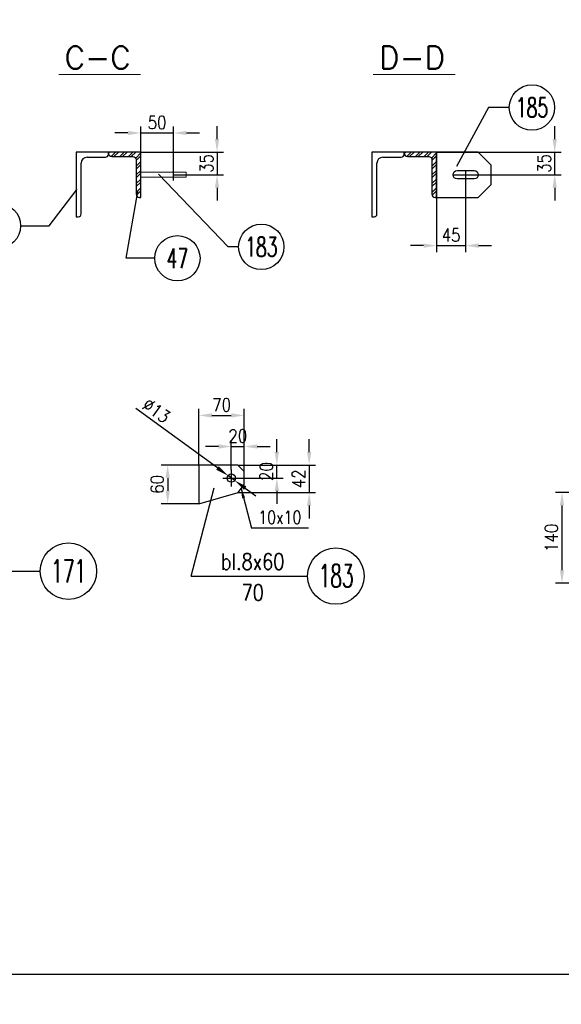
# Model space of a CAD drawing. Header units: millimetres. Extents: x -34919 to 306996, y -293018 to -145733.
# Tile 230 of 256: x 94272 to 95109, y -196130 to -194610. Entities that reach past the tile are written whole.
import ezdxf
from ezdxf.enums import TextEntityAlignment as Align

# ---------------------------------------------------------------- set-up
doc = ezdxf.new("R2010")
doc.units = ezdxf.units.MM
doc.header["$LTSCALE"] = 3
doc.linetypes.add('DASHDOT', pattern=[25.4, 12.7, -6.35, 0, -6.35])
for name, color, linetype in [('CIENKA', 4, 'Continuous'), ('K-wypełnienia', 8, 'Continuous'), ('oznaczenia', 4, 'Continuous'), ('poziome 1', 7, 'Continuous'), ('Prz', 5, 'Continuous'), ('slupki', 7, 'Continuous')]:
    doc.layers.add(name, color=color, linetype=linetype)
doc.layers.add('OPISY', color=2, linetype='Continuous', lineweight=13)
doc.layers.add('SIATKA', color=5, linetype='Continuous', lineweight=18)
doc.styles.add('NOVE3', font='romans.shx', dxfattribs={"width": 0.7})
doc.styles.add('R20', font='romans.shx', dxfattribs={"width": 0.85})
doc.styles.add('R40', font='romans.shx', dxfattribs={"width": 0.8, "height": 40})
doc.styles.add('R50', font='romans.shx', dxfattribs={"width": 0.85, "height": 50})
doc.styles.add('ROMANS', font='romans.shx')
doc.styles.add('WYMIAR1', font='ROMANS.shx', dxfattribs={"width": 0.7, "oblique": 15})
doc.styles.add('WYMIARY', font='ROMANS.shx', dxfattribs={"width": 0.75, "oblique": 15})
doc.dimstyles.new('NORM20', dxfattribs={"dimscale": 20, "dimtxt": 2, "dimasz": 1.5, "dimexe": 1, "dimexo": 1, "dimgap": 1, "dimtad": 1, "dimdec": 0, "dimzin": 0, "dimdsep": 46, "dimtxsty": 'WYMIAR1', "dimcen": 1.5, "dimclrd": 4, "dimclre": 4, "dimclrt": 3, "dimadec": 0, "dimazin": 0, "dimtfac": 1, "dimtdec": 0, "dimtmove": 2, "dimatfit": 3, "dimfxl": 1, "dimtolj": 1, "dimtzin": 0, "dimarcsym": 0})
doc.dimstyles.new('Skala 1_10', dxfattribs={"dimscale": 10, "dimtxt": 2, "dimasz": 2, "dimexe": 1, "dimexo": 0, "dimtad": 1, "dimdec": 0, "dimdsep": 46, "dimtxsty": 'R20', "dimcen": 0, "dimclrd": 4, "dimclre": 4, "dimclrt": 3, "dimadec": 0, "dimazin": 0, "dimtfac": 1, "dimtdec": 0, "dimtix": 1, "dimtmove": 0, "dimatfit": 2, "dimfxl": 1, "dimtolj": 1, "dimtzin": 0, "dimarcsym": 0})
pattern_1 = [(45, (5328.476, -193345.048), (-6.7351921, 6.7351921), []), (45, (5332.967, -193345.048), (-6.7351921, 6.7351921), [])]
pattern_2 = [(45, (5785.114, -193345.048), (-6.7351921, 6.7351921), []), (45, (5789.604, -193345.048), (-6.7351921, 6.7351921), [])]

# ---------------------------------------------------------------- blocks, each defined once
blk = doc.blocks.new('*D1391')
at = {"layer": 'Defpoints', "color": 0, "transparency": 16777216}
for p in [(94619.2, -195269), (94599.2, -195304.6), (94619.2, -195307.6)]:
    blk.add_point(p, dxfattribs=at)
at = {"layer": 'SIATKA', "color": 4, "lineweight": -2, "transparency": 16777216}
for p, q in [((94579.2, -195269), (94559.2, -195269)), ((94599.2, -195304.6), (94599.2, -195259)), ((94599.2, -195269), (94619.2, -195269)), ((94619.2, -195307.6), (94619.2, -195259)), ((94639.2, -195269), (94659.2, -195269))]:
    blk.add_line(p, q, dxfattribs=at)
at = {"layer": 'SIATKA', "color": 4, "transparency": 16777216}
for points in [[(94579.2, -195265.6), (94579.2, -195272.3), (94599.2, -195269)], [(94639.2, -195265.6), (94639.2, -195272.3), (94619.2, -195269)]]:
    blk.add_solid(points, dxfattribs=at)
at = {"layer": 'SIATKA', "color": 3, "transparency": 16777216, "insert": (94609.2, -195252.7), "char_height": 20, "attachment_point": 5, "style": 'R20'}
blk.add_mtext('\\A1;20', dxfattribs=at)
blk = doc.blocks.new('*D1392')
at = {"layer": 'Defpoints', "color": 0, "transparency": 16777216}
for p in [(94619.2, -195221), (94549.2, -195297.6), (94619.2, -195307.6)]:
    blk.add_point(p, dxfattribs=at)
at = {"layer": 'SIATKA', "color": 4, "lineweight": -2, "transparency": 16777216}
for p, q in [((94549.2, -195297.6), (94549.2, -195211)), ((94569.2, -195221), (94599.2, -195221)), ((94619.2, -195307.6), (94619.2, -195211))]:
    blk.add_line(p, q, dxfattribs=at)
at = {"layer": 'SIATKA', "color": 4, "transparency": 16777216}
for points in [[(94569.2, -195217.6), (94569.2, -195224.3), (94549.2, -195221)], [(94599.2, -195217.6), (94599.2, -195224.3), (94619.2, -195221)]]:
    blk.add_solid(points, dxfattribs=at)
at = {"layer": 'SIATKA', "color": 3, "transparency": 16777216, "insert": (94584.2, -195204.7), "char_height": 20, "attachment_point": 5, "style": 'R20'}
blk.add_mtext('\\A1;70', dxfattribs=at)
blk = doc.blocks.new('*D1393')
at = {"layer": 'Defpoints', "color": 0, "transparency": 16777216}
for p in [(94609.2, -195297.6), (94669.5, -195297.6), (94612.2, -195317.6)]:
    blk.add_point(p, dxfattribs=at)
at = {"layer": 'SIATKA', "color": 4, "lineweight": -2, "transparency": 16777216}
for p, q in [((94669.5, -195277.6), (94669.5, -195257.6)), ((94609.2, -195297.6), (94679.5, -195297.6)), ((94669.5, -195317.6), (94669.5, -195297.6)), ((94612.2, -195317.6), (94679.5, -195317.6)), ((94669.5, -195337.6), (94669.5, -195357.6))]:
    blk.add_line(p, q, dxfattribs=at)
at = {"layer": 'SIATKA', "color": 4, "transparency": 16777216}
for points in [[(94666.2, -195277.6), (94672.8, -195277.6), (94669.5, -195297.6)], [(94666.2, -195337.6), (94672.8, -195337.6), (94669.5, -195317.6)]]:
    blk.add_solid(points, dxfattribs=at)
at = {"layer": 'SIATKA', "color": 3, "transparency": 16777216, "insert": (94653.3, -195307.6), "char_height": 20, "attachment_point": 5, "rotation": 90, "style": 'R20'}
blk.add_mtext('\\A1;20', dxfattribs=at)
blk = doc.blocks.new('*D1394')
at = {"layer": 'Defpoints', "color": 0, "transparency": 16777216}
for p in [(94609.2, -195297.6), (94609.5, -195340.1), (94719.4, -195340.1)]:
    blk.add_point(p, dxfattribs=at)
at = {"layer": 'SIATKA', "color": 4, "lineweight": -2, "transparency": 16777216}
for p, q in [((94719.4, -195277.6), (94719.4, -195257.6)), ((94609.2, -195297.6), (94729.4, -195297.6)), ((94719.4, -195297.6), (94719.4, -195340.1)), ((94609.5, -195340.1), (94729.4, -195340.1)), ((94719.4, -195360.1), (94719.4, -195380.1))]:
    blk.add_line(p, q, dxfattribs=at)
at = {"layer": 'SIATKA', "color": 4, "transparency": 16777216}
for points in [[(94716.1, -195277.6), (94722.7, -195277.6), (94719.4, -195297.6)], [(94716.1, -195360.1), (94722.7, -195360.1), (94719.4, -195340.1)]]:
    blk.add_solid(points, dxfattribs=at)
at = {"layer": 'SIATKA', "color": 3, "transparency": 16777216, "insert": (94703.1, -195318.9), "char_height": 20, "attachment_point": 5, "rotation": 90, "style": 'R20'}
blk.add_mtext('\\A1;42', dxfattribs=at)
blk = doc.blocks.new('*D1395')
at = {"layer": 'Defpoints', "color": 0, "transparency": 16777216}
for p in [(94549.2, -195297.6), (94500.9, -195357.2), (94549.2, -195357.2)]:
    blk.add_point(p, dxfattribs=at)
at = {"layer": 'SIATKA', "color": 4, "lineweight": -2, "transparency": 16777216}
for p, q in [((94549.2, -195297.6), (94490.9, -195297.6)), ((94500.9, -195317.6), (94500.9, -195337.2)), ((94549.2, -195357.2), (94490.9, -195357.2))]:
    blk.add_line(p, q, dxfattribs=at)
at = {"layer": 'SIATKA', "color": 4, "transparency": 16777216}
for points in [[(94497.6, -195317.6), (94504.3, -195317.6), (94500.9, -195297.6)], [(94497.6, -195337.2), (94504.3, -195337.2), (94500.9, -195357.2)]]:
    blk.add_solid(points, dxfattribs=at)
at = {"layer": 'SIATKA', "color": 3, "transparency": 16777216, "insert": (94484.7, -195327.4), "char_height": 20, "attachment_point": 5, "rotation": 90, "style": 'R20'}
blk.add_mtext('\\A1;60', dxfattribs=at)
blk = doc.blocks.new('*D1586')
at = {"layer": 'Defpoints', "color": 0, "transparency": 16777216}
for p in [(94594, -195313.8), (94604.5, -195321.5)]:
    blk.add_point(p, dxfattribs=at)
at = {"layer": 'SIATKA', "color": 4, "lineweight": -2, "transparency": 16777216}
for p, q in [((94577.8, -195302.1), (94451.6, -195210.4)), ((94604.5, -195321.5), (94594, -195313.8)), ((94620.7, -195333.2), (94636.8, -195345))]:
    blk.add_line(p, q, dxfattribs=at)
at = {"layer": 'SIATKA', "color": 4, "transparency": 16777216}
for points in [[(94579.7, -195299.4), (94575.8, -195304.8), (94594, -195313.8)], [(94622.6, -195330.5), (94618.7, -195335.9), (94604.5, -195321.5)]]:
    blk.add_solid(points, dxfattribs=at)
at = {"layer": 'SIATKA', "color": 3, "transparency": 16777216, "insert": (94483.5, -195213.5), "char_height": 20, "attachment_point": 5, "rotation": 323.9986, "style": 'R20'}
blk.add_mtext('\\A1;∅13', dxfattribs=at)
blk = doc.blocks.new('*D1396')
at = {"layer": 'Defpoints', "color": 0, "transparency": 16777216}
for p in [(94509.8, -194785.2), (94459.4, -194814.6), (94509.8, -194858.4, 0)]:
    blk.add_point(p, dxfattribs=at)
at = {"layer": 'SIATKA', "color": 4, "lineweight": -2, "transparency": 16777216}
for p, q in [((94459.4, -194814.6), (94459.4, -194775.2)), ((94509.8, -194858.4), (94509.8, -194775.2)), ((94439.4, -194785.2), (94419.4, -194785.2)), ((94459.4, -194785.2), (94509.8, -194785.2)), ((94529.8, -194785.2), (94549.8, -194785.2))]:
    blk.add_line(p, q, dxfattribs=at)
at = {"layer": 'SIATKA', "color": 4, "transparency": 16777216}
for points in [[(94439.4, -194781.9), (94439.4, -194788.5), (94459.4, -194785.2)], [(94529.8, -194781.9), (94529.8, -194788.5), (94509.8, -194785.2)]]:
    blk.add_solid(points, dxfattribs=at)
at = {"layer": 'SIATKA', "color": 3, "transparency": 16777216, "insert": (94484.6, -194769), "char_height": 20, "attachment_point": 5, "style": 'R20'}
blk.add_mtext('\\A1;50', dxfattribs=at)
blk = doc.blocks.new('*D1397')
at = {"layer": 'Defpoints', "color": 0, "transparency": 16777216}
for p in [(94459.4, -194814.6), (94509.8, -194849.6, 0), (94577.2, -194849.6)]:
    blk.add_point(p, dxfattribs=at)
at = {"layer": 'SIATKA', "color": 4, "lineweight": -2, "transparency": 16777216}
for p, q in [((94577.2, -194794.6), (94577.2, -194774.6)), ((94459.4, -194814.6), (94587.2, -194814.6)), ((94577.2, -194814.6), (94577.2, -194849.6)), ((94509.8, -194849.6), (94587.2, -194849.6)), ((94577.2, -194869.6), (94577.2, -194889.6))]:
    blk.add_line(p, q, dxfattribs=at)
at = {"layer": 'SIATKA', "color": 4, "transparency": 16777216}
for points in [[(94573.8, -194794.6), (94580.5, -194794.6), (94577.2, -194814.6)], [(94573.8, -194869.6), (94580.5, -194869.6), (94577.2, -194849.6)]]:
    blk.add_solid(points, dxfattribs=at)
at = {"layer": 'SIATKA', "color": 3, "transparency": 16777216, "insert": (94560.9, -194832.1), "char_height": 20, "attachment_point": 5, "rotation": 90, "style": 'R20'}
blk.add_mtext('\\A1;35', dxfattribs=at)
blk = doc.blocks.new('*D1398')
at = {"layer": 'Defpoints', "color": 0, "transparency": 16777216}
for p in [(95109.8, -195339.9), (95192.7, -195339.9), (95192.7, -195479.9)]:
    blk.add_point(p, dxfattribs=at)
at = {"layer": 'SIATKA', "color": 4, "lineweight": -2, "transparency": 16777216}
for p, q in [((95192.7, -195339.9), (95099.8, -195339.9)), ((95109.8, -195459.9), (95109.8, -195359.9)), ((95192.7, -195479.9), (95099.8, -195479.9))]:
    blk.add_line(p, q, dxfattribs=at)
at = {"layer": 'SIATKA', "color": 4, "transparency": 16777216}
for points in [[(95106.5, -195359.9), (95113.1, -195359.9), (95109.8, -195339.9)], [(95106.5, -195459.9), (95113.1, -195459.9), (95109.8, -195479.9)]]:
    blk.add_solid(points, dxfattribs=at)
at = {"layer": 'SIATKA', "color": 3, "transparency": 16777216, "insert": (95093.5, -195409.9), "char_height": 20, "attachment_point": 5, "rotation": 90, "style": 'R20'}
blk.add_mtext('\\A1;140', dxfattribs=at)
blk = doc.blocks.new('A$C0ED537D3')
at = {"layer": 'poziome 1', "color": 2, "extrusion": (0, 1, 0)}
blk.add_lwpolyline([(0, 0), (-50, 0)], dxfattribs=at)
at = {"layer": 'poziome 1', "color": 2, "extrusion": (-1, 0, 0)}
blk.add_lwpolyline([(3.5, 0), (0, 0)], dxfattribs=at)
for points, elevation in [([(0, 0), (100, 0)], -50), ([(95.5, 0), (17, 0)], -42)]:
    blk.add_lwpolyline(points, dxfattribs=dict(at, elevation=elevation))
at = {"layer": 'poziome 1', "color": 2, "extrusion": (0, 1, 0)}
for points, elevation in [([(-33, 0), (-4.5, 0)], -8), ([(-50, 0), (-46.5, 0)], -100)]:
    blk.add_lwpolyline(points, dxfattribs=dict(at, elevation=elevation))
at = {"layer": 'poziome 1', "color": 2, "extrusion": (0, 0, -1)}
for centre, radius, start, end in [((-4.5, -3.5), 4.5, 270, 0), ((-33, -17), 9, 90, 180), ((-46.5, -95.5), 4.5, 270, 0)]:
    blk.add_arc(centre, radius, start, end, dxfattribs=at)
blk = doc.blocks.new('*D1403')
at = {"layer": 'Defpoints', "color": 0, "transparency": 16777216}
for p in [(94916, -194814.6, 0), (95098.6, -194814.6), (94941.5, -194849.6)]:
    blk.add_point(p, dxfattribs=at)
at = {"layer": 'SIATKA', "color": 4, "lineweight": -2, "transparency": 16777216}
for p, q in [((95098.6, -194794.6), (95098.6, -194774.6)), ((94916, -194814.6), (95108.6, -194814.6)), ((95098.6, -194849.6), (95098.6, -194814.6)), ((94941.5, -194849.6), (95108.6, -194849.6)), ((95098.6, -194869.6), (95098.6, -194889.6))]:
    blk.add_line(p, q, dxfattribs=at)
at = {"layer": 'SIATKA', "color": 4, "transparency": 16777216}
for points in [[(95095.2, -194794.6), (95101.9, -194794.6), (95098.6, -194814.6)], [(95095.2, -194869.6), (95101.9, -194869.6), (95098.6, -194849.6)]]:
    blk.add_solid(points, dxfattribs=at)
at = {"layer": 'SIATKA', "color": 3, "transparency": 16777216, "insert": (95082.3, -194832.1), "char_height": 20, "attachment_point": 5, "rotation": 90, "style": 'R20'}
blk.add_mtext('\\A1;35', dxfattribs=at)
blk = doc.blocks.new('*D1404')
at = {"layer": 'Defpoints', "color": 0, "transparency": 16777216}
for p in [(94961, -194843.1), (94916, -194884.6), (94961, -194959)]:
    blk.add_point(p, dxfattribs=at)
at = {"layer": 'SIATKA', "color": 4, "lineweight": -2, "transparency": 16777216}
for p, q in [((94961, -194843.1), (94961, -194969)), ((94916, -194884.6), (94916, -194969)), ((94896, -194959), (94876, -194959)), ((94916, -194959), (94961, -194959)), ((94981, -194959), (95001, -194959))]:
    blk.add_line(p, q, dxfattribs=at)
at = {"layer": 'SIATKA', "color": 4, "transparency": 16777216}
for points in [[(94896, -194955.7), (94896, -194962.4), (94916, -194959)], [(94981, -194955.7), (94981, -194962.4), (94961, -194959)]]:
    blk.add_solid(points, dxfattribs=at)
at = {"layer": 'SIATKA', "color": 3, "transparency": 16777216, "insert": (94938.5, -194942.8), "char_height": 20, "attachment_point": 5, "style": 'R20'}
blk.add_mtext('\\A1;45', dxfattribs=at)

msp = doc.modelspace()

# ---------------------------------------------------------------- hatches: boundary and pattern name
at = {"layer": 'slupki'}
h = msp.add_hatch(dxfattribs=at)
h.set_pattern_fill('ANSI32', angle=360)
h.set_pattern_definition(pattern_1)
edge = h.paths.add_edge_path()
edge.add_line((94409.384, -194814.603), (94359.384, -194814.603))
edge = h.paths.add_edge_path()
edge.add_line((94376.384, -194822.603), (94404.884, -194822.603))
edge = h.paths.add_edge_path()
edge.add_line((94367.384, -194910.103), (94367.384, -194831.603))
edge = h.paths.add_edge_path()
edge.add_line((94359.384, -194814.603), (94359.384, -194914.603))
edge = h.paths.add_edge_path()
edge.add_ellipse((94376.384, -194831.603), major_axis=(0, 9), ratio=1, start_angle=360, end_angle=450, ccw=False)
edge = h.paths.add_edge_path()
edge.add_ellipse((94362.884, -194910.103), major_axis=(0, 4.5), ratio=1, start_angle=180, end_angle=270, ccw=False)
edge = h.paths.add_edge_path()
edge.add_line((94359.384, -194914.603), (94362.884, -194914.603))
edge = h.paths.add_edge_path()
edge.add_ellipse((94404.884, -194818.103), major_axis=(0, 4.5), ratio=1, start_angle=180, end_angle=270, ccw=False)
edge = h.paths.add_edge_path()
edge.add_line((94409.384, -194818.103), (94409.384, -194814.603))
h = msp.add_hatch(dxfattribs=at)
h.set_pattern_fill('ANSI32', angle=360)
h.set_pattern_definition(pattern_1)
h.paths.add_polyline_path([(94409.757, -194814.603, 0.53206336), (94414.473, -194821.603), (94447.296, -194821.603, -0.41421356), (94452.384, -194826.692), (94452.384, -194879.515, 0.53206336), (94459.384, -194884.231), (94459.384, -194814.603)])
h = msp.add_hatch(dxfattribs=at)
h.set_pattern_fill('ANSI32', angle=360)
h.set_pattern_definition(pattern_2)
edge = h.paths.add_edge_path()
edge.add_line((94866.022, -194814.603), (94816.022, -194814.603))
edge = h.paths.add_edge_path()
edge.add_line((94833.022, -194822.603), (94861.522, -194822.603))
edge = h.paths.add_edge_path()
edge.add_line((94824.022, -194910.103), (94824.022, -194831.603))
edge = h.paths.add_edge_path()
edge.add_line((94816.022, -194814.603), (94816.022, -194914.603))
edge = h.paths.add_edge_path()
edge.add_ellipse((94833.022, -194831.603), major_axis=(0, 9), ratio=1, start_angle=360, end_angle=450, ccw=False)
edge = h.paths.add_edge_path()
edge.add_ellipse((94819.522, -194910.103), major_axis=(0, 4.5), ratio=1, start_angle=180, end_angle=270, ccw=False)
edge = h.paths.add_edge_path()
edge.add_line((94816.022, -194914.603), (94819.522, -194914.603))
edge = h.paths.add_edge_path()
edge.add_ellipse((94861.522, -194818.103), major_axis=(0, 4.5), ratio=1, start_angle=180, end_angle=270, ccw=False)
edge = h.paths.add_edge_path()
edge.add_line((94866.022, -194818.103), (94866.022, -194814.603))
h = msp.add_hatch(dxfattribs=at)
h.set_pattern_fill('ANSI32', angle=360)
h.set_pattern_definition(pattern_2)
h.paths.add_polyline_path([(94866.394, -194814.603, 0.53206336), (94871.11, -194821.603), (94903.933, -194821.603, -0.41421356), (94909.022, -194826.692), (94909.022, -194879.515, 0.53206336), (94916.022, -194884.231), (94916.022, -194814.603)])

# ---------------------------------------------------------------- linework, layer by layer
at = {"color": 4}
for p, q in [((94123.914, -195461.278, 0), (94304.032, -195461.278, 0)), ((94536.954, -195468.807, 0), (94717.071, -195468.807, 0))]:
    msp.add_line(p, q, dxfattribs=at)
at = {"color": 6, "elevation": 0}
msp.add_lwpolyline([(94980.522, -194814.603), (94916.022, -194814.603), (94916.022, -194884.603), (94980.522, -194884.603), (95000.522, -194864.603), (95000.522, -194834.603)], close=True, dxfattribs=at)
msp.add_lwpolyline([(94948.022, -194843.103), (94974.022, -194843.103, -1), (94974.022, -194856.103), (94948.022, -194856.103, -1)], format="xyb", close=True, dxfattribs=at)
msp.add_lwpolyline([(94549.219, -195297.637), (94549.219, -195357.219), (94609.524, -195340.087), (94619.219, -195327.637), (94619.219, -195307.637), (94609.219, -195297.637), (94549.219, -195297.637)], dxfattribs=at)
at = {"color": 4}
for centre in [(95063.427, -194745.918, 0), (94238.75, -194928.439, 0), (94645.518, -194960.937, 0), (94515.922, -194978.538, 0)]:
    msp.add_circle(centre, 35, dxfattribs=at)
at = {"color": 6}
msp.add_circle((94599.219, -195317.637, 0), 6.5, dxfattribs=at)
at = {"layer": 'CIENKA', "linetype": 'Continuous'}
for p, q in [((95028.427, -194745.918, 0), (94996.245, -194745.918, 0)), ((94273.75, -194928.439, 0), (94317.953, -194928.439, 0)), ((94610.518, -194960.937, 0), (94594.291, -194960.937, 0)), ((94480.922, -194978.538, 0), (94436.719, -194978.538, 0)), ((94536.954, -195468.807, 0), (94572.812, -195332.969, 0))]:
    msp.add_line(p, q, dxfattribs=at)
at = {"layer": 'CIENKA', "linetype": 'Continuous', "elevation": 0, "flags": 128}
for points in [[(94996.245, -194745.918), (94946.999, -194836.767)], [(94594.291, -194960.937), (94486.729, -194848.716)], [(94317.953, -194928.439), (94361.281, -194872.01)], [(94436.719, -194978.538), (94454.775, -194875.497)]]:
    msp.add_lwpolyline(points, dxfattribs=at)
at = {"layer": 'K-wypełnienia', "color": 1, "linetype": 'Continuous'}
for centre in [(94347.598, -195461.278, 0), (94760.637, -195468.807, 0)]:
    msp.add_circle(centre, 43.566, dxfattribs=at)
at = {"layer": 'OPISY', "color": 1, "elevation": 0, "flags": 128}
for points in [[(94459.03, -194694.887), (94332.8, -194694.887)], [(94944.672, -194694.887), (94818.443, -194694.887)]]:
    msp.add_lwpolyline(points, dxfattribs=at)
at = {"layer": 'oznaczenia'}
msp.add_line((94718.506, -195395.173, 0), (94630.269, -195395.173, 0), dxfattribs=at)
at = {"layer": 'poziome 1', "color": 2, "elevation": 0}
for points in [[(94459.384, -194814.603), (94409.384, -194814.603), (94409.384, -194816.515, 0.41421356), (94414.473, -194821.603), (94447.296, -194821.603, -0.41421356), (94452.384, -194826.692), (94452.384, -194879.515, 0.41421356), (94457.473, -194884.603), (94459.384, -194884.603)], [(94916.022, -194814.603), (94866.022, -194814.603), (94866.022, -194816.515, 0.41421356), (94871.11, -194821.603), (94903.933, -194821.603, -0.41421356), (94909.022, -194826.692), (94909.022, -194879.515, 0.41421356), (94914.11, -194884.603), (94916.022, -194884.603)]]:
    msp.add_lwpolyline(points, format="xyb", close=True, dxfattribs=at)
at = {"layer": 'Prz', "elevation": 0}
msp.add_lwpolyline([(92993.087, -196083.303), (97093.087, -196083.303), (97093.087, -193183.303), (92993.087, -193183.303)], close=True, dxfattribs=at)
at = {"layer": 'SIATKA', "color": 3}
msp.add_line((94509.84, -194841.603, 0), (94509.84, -194857.603, 0), dxfattribs=at)
at = {"layer": 'SIATKA', "color": 6, "elevation": 0}
msp.add_lwpolyline([(94459.384, -194853.603), (94529.384, -194853.603), (94529.384, -194845.603), (94459.384, -194845.603)], close=True, dxfattribs=at)
at = {"layer": 'slupki', "color": 4, "linetype": 'DASHDOT', "elevation": 0, "flags": 128}
for points in [[(94599.219, -195330.637), (94599.219, -195304.637)], [(94586.219, -195317.637), (94612.219, -195317.637)]]:
    msp.add_lwpolyline(points, dxfattribs=at)

# ---------------------------------------------------------------- block references
at = {"layer": 'SIATKA', "color": 3, "xscale": -1}
for p in [(94409.384, -194814.603, 0), (94866.022, -194814.603, 0)]:
    msp.add_blockref('A$C0ED537D3', p, dxfattribs=at)

# ---------------------------------------------------------------- texts
at = {"color": 3, "style": 'WYMIARY', "width": 0.65}
for s, p in [('185', (95063.427, -194745.918, 0)), ('183', (94645.518, -194960.937, 0)), ('47', (94515.922, -194978.538, 0))]:
    msp.add_text(s, height=30, dxfattribs=at).set_placement(p, align=Align.MIDDLE)
at = {"color": 20, "insert": (33837.901, -182331.101), "char_height": 300, "width": 16331.01415, "attachment_point": 1, "style": 'NOVE3'}
msp.add_mtext('{\\C1;Wytyczne montażowe\\P\\H0.83333x;\\C3;Podczas montażu należy bezwzględnie przestrzegać dopuszczalnych tolerancji z uwagi na ścisłe dopasowanie elementów amortyzujących ugięcia dźwigarów przekrycia auli.\\P\\H1.2x;\\C1;\\PZabezpieczenia antykorozyjne.\\C256;\\P\\H0.83333x;\\C3;Wszystkie elementy stalowe konstrukcji należy poddać ocynkowaniu ogniowemu.\\PKonstrukcje przeznaczone do cynkowania ogniowego powinny odpowiadać następującym warunkom:\\P\\pl900;^I1. Spoiny powinny być wykonane metodą półautomatyczną w osłonie gazów ochronnych. Nie zaleca się spawania elektrodą otuloną, ze względu na złą jakość powłoki cynkowej na spoinach.\\P^I2. Powierzchnia konstrukcji powinna być wolna od: zawalcowań, zgorzelin, odprysków po spawaniu, ostrych krawędzi, zanieczyszczeń farbami, olejami, emulsjami oraz innymi materiałami stosowanymi przy trasowaniu, znakowaniu, spawaniu, wierceniu itp. W przypadku spawania elektrodą należy dokładnie usunąć otulinę spawalniczą w celu zminimalizowania wad powłoki. Po ocynkowaniu uwydatnią się wady jakości powierzchni stali np. zawalcowania, rysy traserskie, zeszlifowania, pory, odpryski spawalnicze, wadliwe spoiny.\\P^I3. Elementy konstrukcyjne powinny posiadać odpowiednie otwory technologiczne do odpowietrzenia, swobodnego przepływu cynku zewnątrz i wewnątrz elementu oraz do podwieszenia (mogą być przyspawane uchwyty z blachy z otworami).\\P^I4. W przypadku powierzchni spawanych na zakładkę, spoina powinna być szczelna ze wszystkich stron (spawana na około), a nakładki szczelnie przylegać do konstrukcji. Przekroje skrzynkowe oraz powierzchnie nakładające się mogą powodować uszkodzenie konstrukcji - pękanie spoin.\\P^I5. Każdy element konstrukcyjny powinien składać się z jednego gatunku stali.\\P^I6. Konstrukcje nie powinny posiadać małych szczelin lub wnęk. Spoiny powinny być szczelne i zamknięte wokół elementu, ponieważ w przeciwnym przypadku mogą po cynkowaniu wylewać się z nich resztki topnika i kwasu pogarszając jakość powłoki (tzw. "krwawe wycieki").\\P^I7. Naddatek wymiarowy dla otworów pod śruby powinien wynosić 1 - 2 mm.\\PTermiczne oddziaływanie kąpieli cynkowej uwalnia w elementach naprężenia wewnętrzne, co może powodować odkształcenia. Szczególnie uwidacznia się to w elementach spawanych. Dotyczy to także dwuteowników spawanych, których odkształcenia po cynkowaniu mogą przekroczyć dopuszczalne normy, oraz nie usztywnionych arkuszy blach i otwartych kształtowników giętych.\\P\\C256;\\P\\pl0;\\H1.2x;\\C1;Malowanie konstrukcji.\\P\\H0.83333x;\\C3;Wszystkie elementy stalowe konstrukcji należy pomalować proszkowo na kolor RAL 9011}', dxfattribs=at)
at = {"layer": 'OPISY', "color": 1, "style": 'ROMANS'}
for s, p in [('C-C', (94341.758, -194686.432, 0)), ('D-D', (94827.401, -194686.432, 0))]:
    msp.add_text(s, height=35, dxfattribs=at).set_placement(p)
at = {"layer": 'OPISY', "width": 0.8}
for s, height, style, p in [('10x10', 20, 'R40', (94674.139, -195378.109, 0)), ('bl.8x60', 25, 'R50', (94632.225, -195446.593, 0)), ('70', 25, 'R50', (94632.225, -195494.195, 0))]:
    msp.add_text(s, height=height, dxfattribs=dict(at, style=style)).set_placement(p, align=Align.MIDDLE)
at = {"layer": 'OPISY', "color": 2, "style": 'R50', "width": 0.6}
for s, p in [('171', (94347.99, -195461.07, 0)), ('183', (94761.029, -195468.598, 0))]:
    msp.add_text(s, height=35, dxfattribs=at).set_placement(p, align=Align.MIDDLE)

# ---------------------------------------------------------------- dimensions: what is measured, and where the dimension line sits
at = {"layer": 'SIATKA', "color": 3}
for base, p1, p2, picture, middle in [((94509.84, -194785.204, 0), (94459.384, -194814.603, 0), (94509.84, -194858.411, 0), '*D1396', (94484.612, -194768.954, 0)), ((94961.022, -194959.02, 0), (94916.022, -194884.603, 0), (94961.022, -194843.103, 0), '*D1404', (94938.522, -194942.77, 0)), ((94619.219, -195220.95, 0), (94549.219, -195297.637, 0), (94619.219, -195307.637, 0), '*D1392', (94584.219, -195204.7, 0)), ((94619.219, -195268.968, 0), (94599.219, -195304.637, 0), (94619.219, -195307.637, 0), '*D1391', (94609.219, -195252.718, 0))]:
    dim = msp.add_linear_dim(base=base, p1=p1, p2=p2, dimstyle='Skala 1_10', dxfattribs=at)
    dim.commit()
    dim.dimension.update_dxf_attribs({"geometry": picture, "text_midpoint": middle})
for base, p1, p2, picture, middle in [((94577.169, -194849.603, 0), (94459.384, -194814.603, 0), (94509.84, -194849.603, 0), '*D1397', (94560.919, -194832.103, 0)), ((95098.57, -194814.603, 0), (94941.522, -194849.603, 0), (94916.022, -194814.603, 0), '*D1403', (95082.32, -194832.103, 0)), ((94669.514, -195297.637, 0), (94612.219, -195317.637, 0), (94609.219, -195297.637, 0), '*D1393', (94653.264, -195307.637, 0)), ((94719.392, -195340.087, 0), (94609.219, -195297.637, 0), (94609.524, -195340.087, 0), '*D1394', (94703.142, -195318.862, 0)), ((94500.94, -195357.219, 0), (94549.219, -195297.637, 0), (94549.219, -195357.219, 0), '*D1395', (94484.69, -195327.428, 0)), ((95109.791, -195339.879, 0), (95192.658, -195479.879, 0), (95192.658, -195339.879, 0), '*D1398', (95093.541, -195409.879, 0))]:
    dim = msp.add_linear_dim(base=base, p1=p1, p2=p2, angle=90, dimstyle='Skala 1_10', dxfattribs=at)
    dim.commit()
    dim.dimension.update_dxf_attribs({"geometry": picture, "text_midpoint": middle})
dim = msp.add_diameter_dim_2p(p1=(94604.477, -195321.458, 0), p2=(94593.96, -195313.816, 0), dimstyle='Skala 1_10', dxfattribs=at)
dim.commit()
dim.dimension.update_dxf_attribs({"geometry": '*D1586', "text_midpoint": (94473.993, -195226.65, 0), "dimtype": 163})

# ---------------------------------------------------------------- leaders
at = {"layer": 'oznaczenia'}
msp.add_leader([(94614.371, -195333.862, 0), (94630.269, -195395.173, 0)], dimstyle='NORM20', override={"dimscale": 10, "dimcen": 17687.954211}, dxfattribs=at)

doc.saveas('drawing.dxf')
